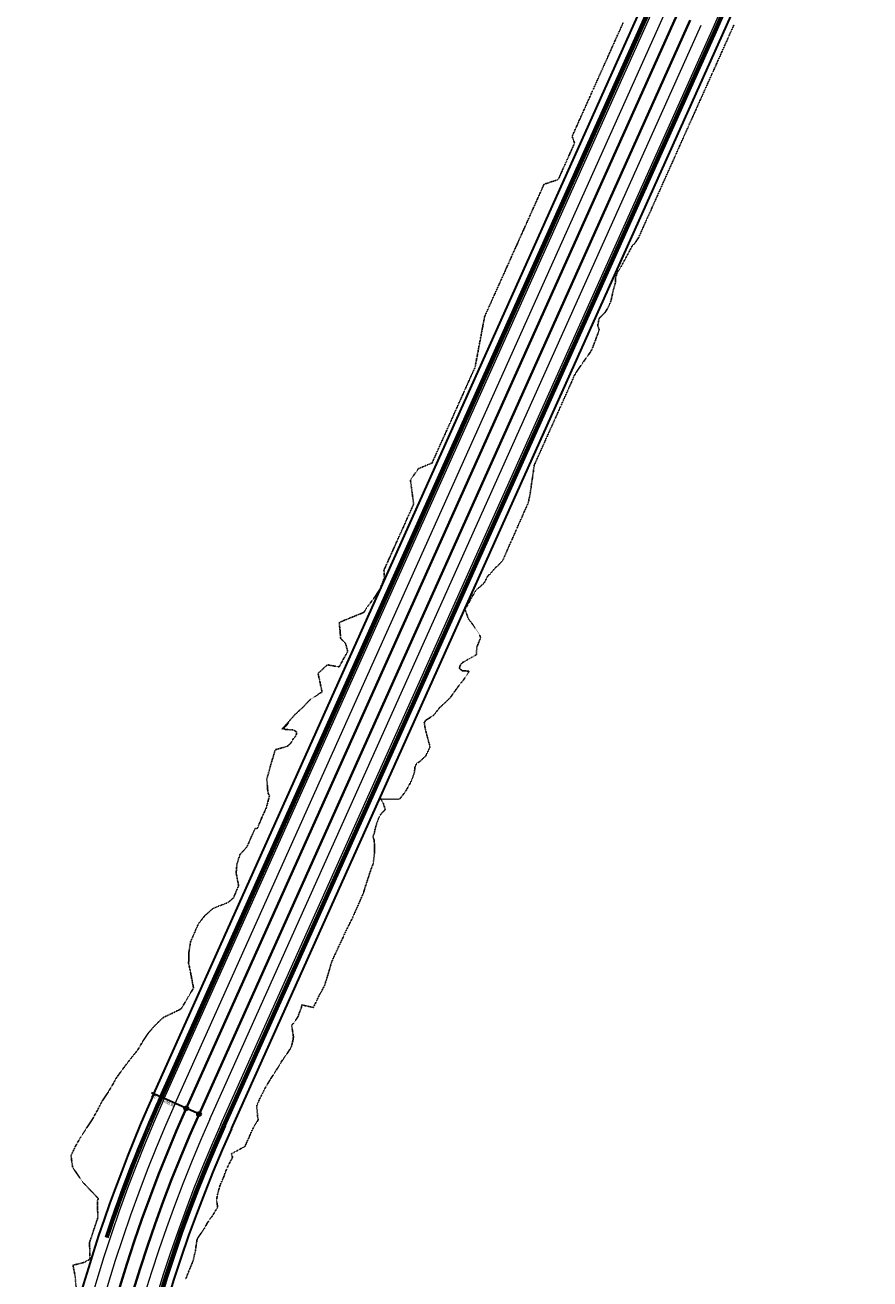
# Model space of a CAD drawing. Extents: x 386242 to 388976, y 97636 to 113650.
# Tile 12 of 16: x 387807 to 388651, y 101570 to 102823. Entities that reach past the tile are written whole.
import ezdxf

# ---------------------------------------------------------------- set-up
doc = ezdxf.new("R2010")
doc.units = 0
doc.header["$MEASUREMENT"] = 0
doc.linetypes.add('Wisdot2', pattern=[0.125, 0.0625, -0.0625])
for name, color, linetype, lineweight in [('P_ALI-Base', 94, 'Continuous', 15), ('P_ALI_200', 3, 'Continuous', 40), ('P_ALI_200_TPIData', 1, 'Continuous', 30), ('P_PATH_Sidewalk', 2, 'Continuous', 30), ('P_RDWY_C_and_G', 200, 'Continuous', 25), ('P_RDWY_C_and_GBack', 200, 'Continuous', 25), ('P_RDWY_C_and_GFace', 200, 'Continuous', 40), ('P_RDWY_LaneEdge', 7, 'Continuous', 15), ('P_RW_SlopeIntercepts', 2, 'Wisdot2', 25)]:
    doc.layers.add(name, color=color, linetype=linetype, lineweight=lineweight)
doc.styles.add('140', font='dot_font5.shx', dxfattribs={"height": 0.07})

msp = doc.modelspace()

# ---------------------------------------------------------------- linework, layer by layer
at = {"layer": 'P_ALI-Base', "color": 94, "linetype": 'Continuous', "lineweight": 15}
msp.add_circle((387968.4, 101740.3), 2, dxfattribs=at)
at = {"layer": 'P_ALI_200', "color": 3, "linetype": 'Continuous', "lineweight": 40}
for p, q in [((387968.4, 101740.3), (388458.9, 102833.5)), ((387981.2, 101734.6), (388471.7, 102827.7))]:
    msp.add_line(p, q, dxfattribs=at)
for radius in [1464, 1450]:
    msp.add_arc((389304.1, 101140.9), radius, 155.8336, 185.5615, dxfattribs=at)
at = {"layer": 'P_ALI_200_TPIData', "color": 1, "linetype": 'Continuous', "lineweight": 30}
msp.add_line((387979.4, 101735.4), (387933.7, 101755.8), dxfattribs=at)
for centre in [(387968.4, 101740.3), (387981.2, 101734.6)]:
    msp.add_circle(centre, 2, dxfattribs=at)
at = {"layer": 'P_PATH_Sidewalk', "color": 2, "linetype": 'Continuous', "lineweight": 30}
for p, q in [((387936, 101754.8), (388426.5, 102848)), ((387942.3, 101752), (388432.8, 102845.2)), ((388007.2, 101722.9), (388497.7, 102816.1)), ((388013.6, 101720), (388504.1, 102813.2))]:
    msp.add_line(p, q, dxfattribs=at)
for centre, radius, start, end in [((386966.3, 103503.2), 1678.5, 335.8336, 358.5811), ((386966.3, 103503.2), 1685.5, 335.8336, 358.5811), ((389304.1, 101140.9), 1499.5, 155.8336, 176.4632), ((389304.1, 101140.9), 1492.6, 155.8336, 161.6143), ((389304.1, 101140.9), 1421.5, 155.8336, 185.5615), ((389304.1, 101140.9), 1414.5, 155.8336, 185.5615)]:
    msp.add_arc(centre, radius, start, end, dxfattribs=at)
at = {"layer": 'P_RDWY_C_and_G', "color": 200, "linetype": 'Continuous', "lineweight": 25}
for p, q in [((387944.7, 101750.9), (388435.2, 102844.1)), ((388004.9, 101723.9), (388495.4, 102817.1))]:
    msp.add_line(p, q, dxfattribs=at)
for centre, radius, start, end in [((386966.3, 103503.2), 1676, 335.8336, 358.5811), ((389304.1, 101140.9), 1490, 155.8336, 161.6143), ((389304.1, 101140.9), 1424, 155.8336, 185.5615)]:
    msp.add_arc(centre, radius, start, end, dxfattribs=at)
at = {"layer": 'P_RDWY_C_and_GBack', "color": 200, "linetype": 'Continuous', "lineweight": 25}
for p, q in [((387942.4, 101752), (388432.9, 102845.1)), ((388007.2, 101722.9), (388497.7, 102816.1))]:
    msp.add_line(p, q, dxfattribs=at)
for centre, radius, start, end in [((386966.3, 103503.2), 1678.5, 335.8336, 358.5811), ((389304.1, 101140.9), 1492.5, 155.8336, 161.6143), ((389304.1, 101140.9), 1421.5, 155.8336, 185.5615)]:
    msp.add_arc(centre, radius, start, end, dxfattribs=at)
at = {"layer": 'P_RDWY_C_and_GFace', "color": 200, "linetype": 'Continuous', "lineweight": 40}
for p, q in [((387942.9, 101751.7), (388433.4, 102844.9)), ((388006.7, 101723.1), (388497.3, 102816.3))]:
    msp.add_line(p, q, dxfattribs=at)
for centre, radius, start, end in [((386966.3, 103503.2), 1678, 335.8336, 358.5811), ((389304.1, 101140.9), 1492, 155.8336, 161.6143), ((389304.1, 101140.9), 1422, 155.8336, 185.5615)]:
    msp.add_arc(centre, radius, start, end, dxfattribs=at)
at = {"layer": 'P_RDWY_LaneEdge', "color": 7, "linetype": 'Continuous', "lineweight": 15}
for p, q in [((387946.5, 101750.1), (388437, 102843.3)), ((387957.5, 101745.2), (388448, 102838.4)), ((387992.1, 101729.6), (388482.7, 102822.8)), ((388003.1, 101724.7), (388493.6, 102817.9))]:
    msp.add_line(p, q, dxfattribs=at)
for centre, radius, start, end in [((386966.3, 103503.2), 1674, 335.8336, 1.9508), ((389304.1, 101140.9), 1488, 155.8336, 185.5615), ((389304.1, 101140.9), 1476, 155.8336, 185.5615), ((389304.1, 101140.9), 1438, 155.8336, 185.5615), ((389304.1, 101140.9), 1426, 155.8336, 185.5615)]:
    msp.add_arc(centre, radius, start, end, dxfattribs=at)
at = {"layer": 'P_RW_SlopeIntercepts', "color": 2, "linetype": 'Wisdot2', "lineweight": 25}
for points in [[(387858.4, 101561.5, 1611.1), (387857.5, 101572.3, 1610), (387855.3, 101583.6, 1608.5), (387866.7, 101586.6, 1610.8), (387871.4, 101589.2, 1611.7), (387872.3, 101590.6, 1611.8), (387872.3, 101591.2, 1611.8), (387872.2, 101592.7, 1611.8), (387872.1, 101595.4, 1611.8), (387872, 101599.6, 1611.9), (387872, 101601.2, 1611.9), (387871.9, 101602, 1611.9), (387871.8, 101605.1, 1611.7), (387871.8, 101605.6, 1611.7), (387871.8, 101606.3, 1611.6), (387872.4, 101607.9, 1611.5), (387873, 101609.9, 1611.4), (387874.5, 101614.3, 1611.3), (387876.2, 101619.5, 1611.2), (387876.7, 101620.8, 1611.2), (387879.4, 101629, 1610.9), (387879.9, 101630.4, 1610.9), (387880, 101630.9, 1610.9), (387880, 101635, 1610.6), (387880, 101636.4, 1610.5), (387879.9, 101638.1, 1610.3), (387879.9, 101639.6, 1610.2), (387879.9, 101642.9, 1609.8), (387879.9, 101642.9, 1609.8), (387879.9, 101644.4, 1609.3), (387879.8, 101646.6, 1608.7), (387879.8, 101646.8, 1608.7), (387879.8, 101648.8, 1608.1), (387880.8, 101650, 1607.9), (387865.2, 101666.5, 1602.6), (387855, 101681.3, 1598.7), (387853.3, 101693, 1597), (387857.8, 101702.5, 1597), (387863, 101711.6, 1597.1), (387868.8, 101720.5, 1597.4), (387874.6, 101729.3, 1597.7), (387879.7, 101738.4, 1597.7), (387884.5, 101747.7, 1597.7), (387890.4, 101756.4, 1597.9), (387895.7, 101765.4, 1598), (387899, 101771.4, 1597.9), (387901.1, 101774.2, 1597.9), (387907.1, 101782.4, 1598), (387913.4, 101790.6, 1598.2), (387919.9, 101798.6, 1598.5), (387925, 101807.3, 1598.3), (387930.6, 101815.7, 1598.3), (387937.5, 101823.6, 1598.6), (387945.3, 101831, 1599.3), (387957.2, 101836.7, 1601.2), (387962, 101839.1, 1601.9), (387963.5, 101840, 1602.1), (387963.5, 101840.1, 1602.1), (387964.2, 101841.2, 1602.2), (387964.7, 101842, 1602.4), (387965.7, 101843.8, 1602.6), (387965.8, 101843.9, 1602.6), (387968.7, 101848.7, 1603.1), (387969.3, 101849.9, 1603.2), (387969.4, 101850, 1603.2), (387970.7, 101852.1, 1603.2), (387970.9, 101852.5, 1603.2), (387971.6, 101853.7, 1603.2), (387972.1, 101854.5, 1603.3), (387973.8, 101857.4, 1603.3), (387975.7, 101860.6, 1603.3), (387975.6, 101861, 1603.2), (387975.6, 101861.2, 1603.2), (387975.6, 101861.3, 1603.2), (387975.4, 101862.3, 1603.1), (387974.6, 101866.3, 1602.3), (387974.5, 101866.6, 1602.2), (387974.3, 101868.2, 1602), (387973.9, 101869.9, 1601.7), (387973.5, 101872.2, 1601.1), (387973.4, 101872.4, 1600.8), (387973.3, 101873.3, 1600.6), (387973.2, 101873.5, 1600.5), (387972.2, 101879, 1599.1), (387971.9, 101880.1, 1598.9), (387970.8, 101885.4, 1598), (387971.1, 101896.2, 1596.8), (387972.6, 101906.5, 1595.9), (387976.6, 101915.7, 1595.7), (387980.6, 101924.8, 1595.4), (387987, 101932.9, 1595.9), (387995.2, 101940.2, 1596.9), (388008.2, 101945.3, 1599.2), (388010.1, 101946, 1599.5), (388013.8, 101949.1, 1600.3), (388014.7, 101949.9, 1600.5), (388015.1, 101950.3, 1600.6), (388015.2, 101950.3, 1600.6), (388015.5, 101950.5, 1600.6), (388016.3, 101952.5, 1600.7), (388016.4, 101952.6, 1600.7), (388017.1, 101954.3, 1600.7), (388018.6, 101957.9, 1600.8), (388020.3, 101961.8, 1600.9), (388020.8, 101963, 1600.9), (388020.8, 101963, 1600.9), (388020.7, 101963.3, 1600.8), (388020.1, 101966.1, 1599.9), (388020, 101966.6, 1599.8), (388019.7, 101968.3, 1599.4), (388018.7, 101973.4, 1598.3), (388018.7, 101973.5, 1598.3), (388018.7, 101973.5, 1598.3), (388018.6, 101973.8, 1598.2), (388018.5, 101974.1, 1598.2), (388018.3, 101975.1, 1598), (388018.3, 101975.4, 1598), (388018.3, 101975.5, 1597.9), (388018.2, 101975.6, 1597.9), (388018.7, 101979.8, 1597.6), (388018.8, 101981.5, 1597.4), (388019, 101984.3, 1597.1), (388022, 101993.9, 1596.7), (388029.1, 102001.7, 1597.4), (388033.1, 102010.9, 1597.3), (388037.2, 102020, 1597.3), (388039.5, 102020.2, 1597.8), (388039.6, 102020.4, 1597.8), (388040.6, 102022.9, 1598.7), (388040.6, 102023, 1598.7), (388041.2, 102024.4, 1599.3), (388041.4, 102024.9, 1599.5), (388041.5, 102025.1, 1599.5), (388041.8, 102025.8, 1599.7), (388042.4, 102027.2, 1600.1), (388042.4, 102027.3, 1600.1), (388042.8, 102028.4, 1600.5), (388042.9, 102028.4, 1600.5), (388042.9, 102028.5, 1600.5), (388043.1, 102029.1, 1600.5), (388043.6, 102030.2, 1600.6), (388043.6, 102030.3, 1600.7), (388043.7, 102030.5, 1600.7), (388043.7, 102030.6, 1600.7), (388043.9, 102030.9, 1600.7), (388045, 102033.4, 1600.8), (388045.1, 102033.6, 1600.8), (388046.3, 102036.1, 1600.9), (388046.7, 102037, 1600.9), (388046.8, 102037.3, 1600.9), (388046.9, 102037.5, 1600.9), (388046.9, 102037.5, 1600.9), (388047.3, 102038.5, 1600.9), (388048.1, 102040.1, 1600.8), (388048.6, 102041.2, 1600.5), (388049, 102042.9, 1600), (388049.2, 102043.6, 1599.8), (388049.6, 102045.2, 1599.3), (388050.1, 102047.1, 1598.7), (388050.4, 102048.2, 1598.4), (388050.7, 102049.4, 1598), (388051, 102050.6, 1597.7), (388051.3, 102051.5, 1597.4), (388051.4, 102051.8, 1597.3), (388051.5, 102052.4, 1597.2), (388051.6, 102052.7, 1597), (388050.4, 102054.8, 1596.5), (388049.8, 102058.2, 1596), (388048.9, 102069.5, 1594.7), (388051.6, 102079.3, 1594.3), (388054.4, 102089, 1593.9), (388055.3, 102091.4, 1593.9), (388057.3, 102098.7, 1593.6), (388059.2, 102099.2, 1594), (388061.1, 102099.8, 1594.4), (388063.1, 102100.3, 1594.8), (388065, 102100.9, 1595.1), (388066.9, 102101.4, 1595.5), (388068.8, 102102, 1595.9), (388070.5, 102103, 1596.2), (388071.8, 102104.5, 1596.4), (388072.2, 102104.8, 1596.4), (388073.2, 102105.9, 1596.5), (388075.6, 102110.2, 1596.7), (388076.2, 102110.7, 1596.7), (388077.6, 102112.1, 1596.9), (388078.4, 102113.9, 1596.9), (388078.5, 102114.5, 1596.9), (388078.7, 102115.6, 1596.8), (388078.7, 102115.9, 1596.8), (388078.6, 102116.2, 1596.8), (388078.4, 102116.6, 1596.7), (388077.7, 102117.1, 1596.4), (388077.4, 102117.3, 1596.4), (388075.7, 102118.4, 1595.9), (388075.2, 102118.5, 1595.7), (388074.7, 102118.6, 1595.6), (388073.7, 102118.6, 1595.4), (388072.3, 102118.5, 1595.1), (388071.7, 102118.6, 1594.9), (388069.8, 102118.8, 1594.5), (388067.8, 102119, 1594), (388065.8, 102119.2, 1593.5), (388070.4, 102125.6, 1593.9), (388064.2, 102119.4, 1593.1), (388076.9, 102133.7, 1594.6), (388084.8, 102141.1, 1595.7), (388092.2, 102148.7, 1596.7), (388098.7, 102152.9, 1597.8), (388098.9, 102153.1, 1597.9), (388099.7, 102153.6, 1598), (388101.9, 102155.4, 1598.3), (388104.2, 102156.1, 1598.7), (388103.9, 102157.2, 1598.7), (388103.1, 102161.1, 1598.8), (388102, 102166.3, 1598.9), (388101.9, 102166.4, 1598.9), (388101.8, 102167.2, 1598.9), (388101.8, 102167.2, 1598.9), (388101.7, 102167.4, 1598.9), (388101.6, 102167.9, 1598.9), (388101.5, 102168.3, 1598.9), (388101.2, 102169.7, 1598.9), (388101, 102170.8, 1598.9), (388100.5, 102173.2, 1599), (388100.1, 102175, 1599.1), (388100.6, 102175.4, 1599.2), (388102.3, 102177, 1599.3), (388102.4, 102177.1, 1599.3), (388104.6, 102179.2, 1599.4), (388106.9, 102181.3, 1599.4), (388107.5, 102181.8, 1599.5), (388109.1, 102183.3, 1599.5), (388109.5, 102183.6, 1599.5), (388109.5, 102183.6, 1599.5), (388113.1, 102182.9, 1599.5), (388113.7, 102182.8, 1599.6), (388114.3, 102182.7, 1599.6), (388114.3, 102182.7, 1599.6), (388118.5, 102181.9, 1600), (388121, 102181.4, 1600.3), (388121.2, 102181.7, 1600.3), (388121.4, 102182.1, 1600.3), (388121.5, 102182.2, 1600.3), (388123.1, 102185, 1600.2), (388123.5, 102185.8, 1600.1), (388125.1, 102188.7, 1600.1), (388125.1, 102188.8, 1600.1), (388125.4, 102189.3, 1600.1), (388127.4, 102192.8, 1600.2), (388127.6, 102193.3, 1600.2), (388127.9, 102193.7, 1600.2), (388129.7, 102196.9, 1600.3), (388129.4, 102197.8, 1600.2), (388129.1, 102199.1, 1600.1), (388129, 102199.6, 1600.1), (388128.8, 102200.1, 1600.1), (388128.1, 102203, 1599.8), (388127.9, 102203.7, 1599.8), (388127.6, 102204.8, 1599.8), (388123, 102209.6, 1599.3), (388122.9, 102209.7, 1599.3), (388122.7, 102209.9, 1599.2), (388122.7, 102209.9, 1599.2), (388122.6, 102211, 1599.2), (388122.6, 102211.9, 1599.2), (388122.3, 102214.3, 1599.2), (388122.3, 102214.5, 1599.2), (388122.1, 102217.4, 1599), (388122, 102218.4, 1598.9), (388121.8, 102220.4, 1598.8), (388121.7, 102221.2, 1598.8), (388121.5, 102223.2, 1598.9), (388121.5, 102223.3, 1598.9), (388121.4, 102224.1, 1598.9), (388121.3, 102225.3, 1599), (388121.3, 102226, 1599), (388122.6, 102226.5, 1599), (388123.1, 102226.7, 1599), (388123.2, 102226.7, 1599), (388123.3, 102226.8, 1599.1), (388125.6, 102227.7, 1599.3), (388126.4, 102228.1, 1599.3), (388131.1, 102230, 1599.8), (388133.3, 102230.9, 1600), (388138.4, 102232.9, 1600.5), (388141.3, 102234.1, 1600.8), (388143.3, 102234.9, 1601.1), (388143.8, 102235.1, 1601.1), (388143.9, 102235.2, 1601.1), (388144.4, 102235.4, 1601.2), (388144.7, 102235.5, 1601.2), (388145.9, 102236, 1601.4), (388146.2, 102236.5, 1601.4), (388148.1, 102239.5, 1601.6), (388149.4, 102241.7, 1601.7), (388150.6, 102243.1, 1601.9), (388156.7, 102251.3, 1602.6), (388162.3, 102259.8, 1603.2), (388163.3, 102262.8, 1603.1), (388164.3, 102265.1, 1603.2), (388165.5, 102268.4, 1603.2), (388165.8, 102269.2, 1603.2), (388166.3, 102270.6, 1603.2), (388166.2, 102272.5, 1603.1), (388166.1, 102275.1, 1603.1), (388166.1, 102275.3, 1603.1), (388166, 102275.8, 1603.1), (388165.9, 102278.1, 1603.1), (388166.4, 102279.2, 1603.1), (388166.6, 102279.7, 1603.1), (388166.6, 102279.8, 1603.1), (388166.8, 102280.1, 1603.1), (388166.8, 102280.2, 1603.1), (388167.8, 102282.3, 1603.1), (388168.2, 102283.3, 1603.1), (388168.3, 102283.4, 1603.1), (388169, 102285, 1603.1), (388169.5, 102286.2, 1603.2), (388170.1, 102287.5, 1603.2), (388170.7, 102288.9, 1603.2), (388171.3, 102290.3, 1603.2), (388171.4, 102290.4, 1603.3), (388171.5, 102290.7, 1603.3), (388172, 102291.7, 1603.3), (388173.4, 102294.9, 1603.5), (388173.6, 102295.3, 1603.5), (388174, 102296.2, 1603.6), (388174.5, 102297.2, 1603.6), (388174.8, 102298, 1603.6), (388175.2, 102299, 1603.7), (388175.3, 102299.1, 1603.7), (388175.5, 102299.6, 1603.7), (388175.9, 102300.4, 1603.7), (388176.1, 102300.7, 1603.7), (388177.2, 102303.2, 1603.7), (388177.4, 102303.8, 1603.8), (388177.7, 102304.4, 1603.8), (388177.9, 102305, 1603.8), (388178.9, 102307.1, 1603.8), (388179.2, 102307.8, 1603.9), (388179.5, 102308.5, 1603.9), (388181.1, 102312, 1603.9), (388181.3, 102312.3, 1603.9), (388182.3, 102314.7, 1604), (388183, 102316.3, 1604), (388183.6, 102317.6, 1604), (388184.2, 102318.9, 1604.1), (388184.5, 102319.5, 1604.1), (388184.6, 102319.8, 1604.1), (388184.8, 102320.2, 1604.1), (388185.3, 102321.2, 1604.1), (388185.4, 102321.5, 1604.1), (388186.4, 102323.7, 1604.1), (388186.5, 102324, 1604.1), (388186.7, 102324.4, 1604.1), (388187.1, 102325.3, 1604.1), (388187.1, 102325.4, 1604.1), (388187.1, 102325.5, 1604.1), (388187.5, 102326.3, 1604.1), (388189.1, 102329.9, 1604.1), (388189.4, 102330.6, 1604.1), (388190, 102331.8, 1604.1), (388190.5, 102332.9, 1604), (388191, 102334.1, 1604.1), (388191.2, 102334.5, 1604.1), (388192, 102336.3, 1604.1), (388192.4, 102337.2, 1604.1), (388193.9, 102340.5, 1604.3), (388195.3, 102343.6, 1604.4), (388195.3, 102343.6, 1604.4), (388195.5, 102344.1, 1604.4), (388195.3, 102346.1, 1604.4), (388194.4, 102353.2, 1604.5), (388194.1, 102355.1, 1604.2), (388193.5, 102359.7, 1603.5), (388192.6, 102366.7, 1603.4), (388192.4, 102368.5, 1603.4), (388193.5, 102370, 1603.5), (388194.9, 102372, 1603.6), (388195.2, 102372.4, 1603.6), (388197.1, 102375, 1603.7), (388197.5, 102375.5, 1603.7), (388198.4, 102376.8, 1603.7), (388200.5, 102379.7, 1603.7), (388201.1, 102379.9, 1603.8), (388201.4, 102380, 1603.8), (388205.7, 102381.8, 1604.1), (388206.8, 102382.3, 1604.5), (388208.4, 102383, 1605), (388208.8, 102383.1, 1605), (388214, 102385.2, 1605.2), (388214, 102385.3, 1605.2), (388215.3, 102388.3, 1605.3), (388215.7, 102389.2, 1605.4), (388215.8, 102389.2, 1605.4), (388217.1, 102392.3, 1605.7), (388217.2, 102392.5, 1605.7), (388218.1, 102394.5, 1605.8), (388219.6, 102397.8, 1605.8), (388219.9, 102398.4, 1605.9), (388220.7, 102400.4, 1605.9), (388223.8, 102407.2, 1606), (388223.9, 102407.5, 1606), (388224.3, 102408.2, 1606), (388224.6, 102408.9, 1606), (388226.8, 102413.8, 1606), (388228, 102416.5, 1606.1), (388228, 102416.6, 1606.1), (388231.6, 102424.5, 1606.1), (388232.1, 102425.7, 1606.1), (388232.5, 102426.6, 1606.1), (388233.2, 102428.2, 1606.2), (388233.4, 102428.4, 1606.2), (388234.3, 102430.5, 1606.2), (388234.5, 102431, 1606.2), (388236, 102434.2, 1606.2), (388236.2, 102434.9, 1606.2), (388236.5, 102435.5, 1606.3), (388236.7, 102436, 1606.3), (388238.4, 102439.7, 1606.3), (388238.6, 102440.1, 1606.3), (388240.3, 102443.9, 1606.3), (388240.3, 102444, 1606.3), (388240.4, 102444.2, 1606.3), (388241.5, 102446.7, 1606.3), (388241.6, 102446.8, 1606.3), (388242.7, 102449.2, 1606.3), (388244.3, 102452.8, 1606.4), (388244.4, 102453.1, 1606.4), (388245, 102454.5, 1606.4), (388246.6, 102457.9, 1606.4), (388246.8, 102458.3, 1606.4), (388246.8, 102458.5, 1606.4), (388247.9, 102461, 1606.5), (388248.5, 102462.2, 1606.6), (388248.9, 102463.2, 1606.6), (388249, 102463.4, 1606.6), (388250.7, 102467.1, 1606.8), (388252.6, 102471.4, 1607.1), (388256.7, 102480.5, 1607.6), (388256.9, 102481, 1607.7), (388257.4, 102483.7, 1607.8), (388258.7, 102490.5, 1607.9), (388259, 102491.9, 1607.9), (388260.3, 102498.8, 1608.1), (388260.6, 102500.6, 1608.2), (388261.1, 102503.3, 1608.3), (388261.4, 102504.9, 1608.3), (388261.7, 102506.4, 1608.4), (388262.1, 102508.5, 1608.4), (388262.5, 102510.7, 1608.5), (388262.8, 102512, 1608.5), (388263.5, 102516, 1608.6), (388263.6, 102516.5, 1608.7), (388264.4, 102520.8, 1608.8), (388264.7, 102522.4, 1608.8), (388265.5, 102526.6, 1609), (388266.3, 102531, 1609.1), (388266.4, 102531.5, 1609.1), (388266.5, 102531.6, 1609.1), (388266.8, 102532.4, 1609.1), (388268.6, 102536.2, 1609.2), (388269.6, 102538.6, 1609.3), (388270.3, 102540.1, 1609.4), (388271.1, 102542, 1609.4), (388272.7, 102545.3, 1609.5), (388272.8, 102545.7, 1609.5), (388274.1, 102548.6, 1609.5), (388274.4, 102549.3, 1609.5), (388275.4, 102551.6, 1609.5), (388275.8, 102552.4, 1609.5), (388276.2, 102553.2, 1609.5), (388276.3, 102553.4, 1609.5), (388276.5, 102553.9, 1609.5), (388276.6, 102554, 1609.5), (388276.6, 102554.2, 1609.5), (388277.4, 102555.8, 1609.3), (388277.5, 102556.2, 1609.2), (388278.5, 102558.4, 1609.6), (388278.7, 102558.9, 1609.6), (388280.2, 102562.2, 1609.7), (388280.6, 102563.1, 1609.8), (388280.7, 102563.3, 1609.8), (388281.7, 102565.5, 1609.7), (388282.6, 102567.5, 1609.6), (388283.1, 102568.7, 1609.6), (388283.2, 102568.7, 1609.6), (388284.4, 102571.5, 1610.1), (388284.4, 102571.6, 1610.1), (388284.8, 102572.5, 1610.3), (388284.9, 102572.7, 1610.2), (388285.2, 102573.3, 1610.1), (388286.7, 102576.6, 1609.7), (388286.8, 102576.9, 1609.6), (388286.9, 102577.1, 1609.6), (388287, 102577.3, 1609.6), (388287.1, 102577.6, 1609.5), (388287.3, 102577.9, 1609.4), (388287.4, 102578.1, 1609.5), (388287.8, 102579.2, 1609.5), (388287.9, 102579.2, 1609.5), (388288.1, 102579.8, 1609.5), (388288.8, 102581.4, 1609.5), (388289, 102581.7, 1609.6), (388289, 102581.8, 1609.6), (388290.8, 102585.8, 1609.6), (388291, 102586.2, 1609.7), (388291, 102586.3, 1609.7), (388291.4, 102587.1, 1609.7), (388292.1, 102588.6, 1609.7), (388292.1, 102588.7, 1609.7), (388292.2, 102588.9, 1609.7), (388292.7, 102590, 1609.7), (388292.9, 102590.4, 1609.7), (388293.1, 102591, 1609.8), (388294.3, 102593.7, 1609.8), (388294.8, 102594.8, 1609.8), (388294.9, 102594.9, 1609.8), (388296.3, 102598.1, 1609.9), (388297, 102599.5, 1609.9), (388297.2, 102600.1, 1609.9), (388297.8, 102601.3, 1609.9), (388298, 102601.8, 1609.9), (388298.7, 102603.3, 1610), (388298.9, 102603.9, 1610), (388298.9, 102603.9, 1610), (388299, 102604, 1610), (388300.6, 102607.7, 1610.2), (388300.8, 102608, 1610.2), (388301.3, 102609.2, 1610.2), (388303.1, 102613.1, 1610.4), (388303.7, 102614.5, 1610.4), (388303.7, 102614.5, 1610.4), (388304.5, 102616.3, 1610.5), (388304.8, 102617, 1610.6), (388305.3, 102618, 1610.6), (388305.4, 102618.3, 1610.7), (388306, 102619.7, 1610.8), (388306.2, 102620.1, 1610.8), (388306.6, 102621, 1610.8), (388307.2, 102622.2, 1610.9), (388307.2, 102622.3, 1610.9), (388307.4, 102622.7, 1610.9), (388307.5, 102622.9, 1610.9), (388307.7, 102623.5, 1610.9), (388309.1, 102626.6, 1611), (388310.8, 102630.4, 1610.9), (388311, 102630.8, 1610.9), (388311.3, 102631.4, 1610.9), (388312.4, 102634, 1610.8), (388314.6, 102638.8, 1610.7), (388315.1, 102640, 1610.7), (388315.3, 102640.4, 1610.7), (388315.3, 102640.5, 1610.7), (388317.4, 102645, 1610.8), (388317.4, 102645.1, 1610.8), (388317.6, 102645.4, 1611), (388318.5, 102647.6, 1611.2), (388318.9, 102648.5, 1611.1), (388319, 102648.6, 1611.1), (388319, 102648.6, 1611.1), (388319.3, 102649.4, 1611), (388319.4, 102649.6, 1611), (388320.6, 102652.1, 1611), (388321.7, 102654.6, 1610.7), (388322.6, 102656.6, 1610.8), (388323.5, 102658.7, 1610.8), (388324.3, 102660.5, 1610.8), (388324.4, 102660.6, 1610.1), (388324.4, 102660.7, 1609.7), (388325.6, 102663.3, 1609.6), (388325.8, 102663.8, 1609.5), (388326.3, 102664, 1609.5), (388326.8, 102664.1, 1609.5), (388327.8, 102664.5, 1609.4), (388328.5, 102664.7, 1609.3), (388328.6, 102664.7, 1609.3), (388329, 102664.9, 1609.3), (388330.4, 102665.3, 1609.3), (388332.1, 102665.9, 1609.3), (388332.1, 102665.9, 1609.3), (388333.1, 102666.2, 1609.3), (388333.1, 102666.2, 1609.3), (388335.4, 102666.9, 1609.2), (388335.7, 102667, 1609.2), (388336.9, 102667.4, 1609.2), (388337, 102667.5, 1609.2), (388337.4, 102667.6, 1609.2), (388337.9, 102667.8, 1609.2), (388339.9, 102668.4, 1609.2), (388340, 102668.6, 1609.1), (388340.3, 102669.2, 1609.1), (388341.8, 102672.5, 1609.1), (388342.4, 102673.9, 1609.1), (388343.1, 102675.4, 1609), (388343.3, 102676, 1609), (388343.4, 102676.1, 1609), (388343.6, 102676.6, 1609), (388344.1, 102677.7, 1609), (388344.5, 102678.7, 1609), (388345.8, 102681.5, 1609), (388345.9, 102681.6, 1609), (388346.2, 102682.4, 1608.9), (388348.2, 102686.8, 1608.9), (388348.9, 102688.4, 1608.9), (388349, 102688.7, 1608.9), (388349.9, 102690.7, 1608.9), (388350, 102690.8, 1608.9), (388351, 102693.1, 1608.8), (388351.3, 102693.7, 1608.8), (388351.4, 102693.9, 1608.8), (388351.8, 102694.9, 1608.8), (388352.1, 102695.6, 1608.8), (388352.7, 102696.9, 1608.8), (388353.5, 102698.6, 1608.8), (388354, 102699.9, 1608.8), (388354.1, 102699.9, 1608.8), (388356, 102704.2, 1608.9), (388356.3, 102704.9, 1608.9), (388356, 102705.7, 1608.9), (388355.9, 102706.1, 1608.9), (388355.5, 102707.1, 1608.9), (388354.1, 102710.8, 1608.9), (388353.8, 102711.5, 1608.9), (388355.2, 102714.6, 1608.9), (388355.4, 102715.1, 1608.9), (388356.1, 102716.6, 1608.9), (388356.7, 102718.1, 1608.9), (388357.5, 102719.7, 1608.9), (388357.7, 102720.1, 1608.9), (388357.9, 102720.7, 1608.9), (388358.3, 102721.6, 1608.9), (388358.4, 102721.8, 1608.9), (388358.5, 102721.9, 1608.9), (388359, 102723.2, 1608.9), (388359.1, 102723.3, 1608.9), (388360.1, 102725.6, 1608.9), (388360.2, 102725.8, 1608.9), (388361, 102727.7, 1608.9), (388361.8, 102729.3, 1608.9), (388362.5, 102730.8, 1608.9), (388362.6, 102731.1, 1608.9), (388362.9, 102731.9, 1609), (388363.1, 102732.3, 1609), (388363.9, 102733.9, 1609), (388364.1, 102734.5, 1609), (388365.8, 102738.3, 1609), (388365.9, 102738.4, 1609), (388368.2, 102743.6, 1609), (388369.9, 102747.4, 1609), (388369.9, 102747.5, 1609), (388371.4, 102750.7, 1609), (388372.3, 102752.7, 1609), (388372.4, 102753, 1609), (388373, 102754.2, 1609.1), (388374, 102756.6, 1609.1), (388374.3, 102757.3, 1609.1), (388374.9, 102758.5, 1609.1), (388376.6, 102762.3, 1609.1), (388378, 102765.4, 1609.1), (388378.1, 102765.8, 1609.1), (388378.8, 102767.2, 1609.1), (388379.4, 102768.5, 1609), (388381.7, 102773.8, 1608.9), (388382.2, 102774.9, 1608.9), (388384, 102778.7, 1609), (388385.5, 102782.2, 1609), (388386.3, 102784, 1609), (388386.5, 102784.4, 1609), (388387.2, 102785.9, 1609), (388388.7, 102789.2, 1609.1), (388389.6, 102791.3, 1609.1), (388390, 102792.2, 1609.1), (388390.4, 102793.1, 1609.1), (388390.5, 102793.3, 1609.1), (388391, 102794.5, 1609.1), (388392.8, 102798.4, 1609.1), (388393.6, 102800.3, 1609.1), (388394.4, 102802.1, 1609.2), (388394.5, 102802.3, 1609.2), (388394.8, 102802.9, 1609.2), (388396.9, 102807.5, 1609.2), (388398.6, 102811.3, 1609.2), (388398.6, 102811.4, 1609.2), (388398.8, 102811.8, 1609.2), (388399.5, 102813.4, 1609.2), (388399.8, 102814.1, 1609.2), (388400, 102814.5, 1609.2), (388400.3, 102815.1, 1609.2), (388400.5, 102815.6, 1609.2), (388400.9, 102816.6, 1609.2), (388401.5, 102817.8, 1609.2), (388402.7, 102820.4, 1609.1), (388402.7, 102820.5, 1609.1), (388405, 102825.7, 1609.1)], [(388515.5, 102823, 1609.7), (388514.8, 102821.6, 1609.7), (388514.7, 102821.2, 1609.7), (388514.5, 102820.8, 1609.7), (388514.5, 102820.8, 1609.7), (388514.5, 102820.8, 1609.7), (388511.3, 102813.7, 1609.6), (388510.3, 102811.4, 1609.6), (388509.9, 102810.6, 1609.6), (388509.9, 102810.6, 1609.6), (388508.2, 102806.8, 1609.6), (388507.2, 102804.6, 1609.6), (388506.2, 102802.3, 1609.6), (388503.1, 102795.5, 1609.6), (388502.1, 102793.1, 1609.6), (388499, 102786.3, 1609.6), (388498, 102784, 1609.6), (388495, 102777.2, 1609.5), (388493.9, 102774.9, 1609.5), (388490.9, 102768.1, 1609.5), (388489.8, 102765.8, 1609.5), (388487.8, 102761.2, 1609.5), (388486.8, 102759, 1609.5), (388485.7, 102756.6, 1609.5), (388482.7, 102749.8, 1609.4), (388481.6, 102747.5, 1609.4), (388478.6, 102740.7, 1609.5), (388477.6, 102738.4, 1609.5), (388474.5, 102731.6, 1609.5), (388473.5, 102729.3, 1609.6), (388470.4, 102722.5, 1609.6), (388469.4, 102720.1, 1609.7), (388467.3, 102715.6, 1609.6), (388466.3, 102713.3, 1609.6), (388465.3, 102711, 1609.6), (388462.2, 102704.2, 1609.5), (388461.2, 102701.9, 1609.4), (388460.1, 102699.5, 1609.4), (388458.2, 102695.1, 1609.3), (388457.7, 102694, 1609.3), (388457.1, 102692.8, 1609.2), (388454.1, 102686, 1609.1), (388453, 102683.6, 1609.1), (388450, 102676.8, 1608.9), (388448.9, 102674.5, 1608.8), (388446.9, 102669.9, 1608.9), (388445.9, 102667.7, 1608.9), (388444.8, 102665.4, 1608.9), (388441.8, 102658.6, 1609), (388440.8, 102656.2, 1609.1), (388439.3, 102653, 1609.1), (388437.7, 102649.5, 1609.1), (388436.8, 102647.5, 1609), (388436.7, 102647.1, 1609), (388433.6, 102640.3, 1609.3), (388432.6, 102638, 1609.3), (388429.5, 102631.2, 1609.1), (388428.5, 102628.9, 1609.1), (388426.4, 102624.3, 1609.1), (388425.4, 102622.1, 1609), (388424.4, 102619.7, 1609), (388421.4, 102613, 1609), (388420.3, 102610.6, 1609), (388416.2, 102604.3, 1608.9), (388414, 102602.5, 1608.9), (388410.6, 102595.9, 1608.8), (388409.3, 102593.6, 1608.8), (388405.8, 102587.1, 1608.7), (388404.5, 102584.8, 1608.7), (388402.2, 102580.4, 1608.6), (388400.9, 102578.3, 1608.6), (388399.1, 102576.3, 1608.5), (388397.3, 102570.1, 1608.2), (388397.3, 102568.9, 1608.1), (388397.2, 102566.2, 1608), (388396.6, 102563.9, 1608), (388395.2, 102558.9, 1607.9), (388394.6, 102556.4, 1607.9), (388393.1, 102548.9, 1607.7), (388392.3, 102546.5, 1607.7), (388389.8, 102540.6, 1607.6), (388389.2, 102539.7, 1607.6), (388387.9, 102537.5, 1607.6), (388386.6, 102535.4, 1607.6), (388384.6, 102533.5, 1607.7), (388382.7, 102531.6, 1607.7), (388380.8, 102529.7, 1607.8), (388379.4, 102522.2, 1607.6), (388380.9, 102518.7, 1607.4), (388380.2, 102516.3, 1607.3), (388378.5, 102511.6, 1607.3), (388378.1, 102510.6, 1607.3), (388377.6, 102509.2, 1607.2), (388375, 102502.2, 1607.2), (388374.1, 102499.8, 1607.1), (388372.4, 102496.5, 1607.1), (388370.2, 102493.4, 1607.1), (388368.7, 102491.3, 1607.1), (388364.3, 102485.1, 1607.2), (388362.8, 102483, 1607.2), (388358.5, 102476.7, 1607.2), (388357.2, 102474.6, 1607.2), (388356.9, 102474.1, 1607.2), (388355.5, 102471.5, 1607.2), (388354, 102467.8, 1607.2), (388353.2, 102465.9, 1607.2), (388353, 102465.5, 1607.2), (388349.9, 102458.7, 1607.2), (388348.9, 102456.3, 1607.2), (388345.8, 102449.5, 1607.2), (388344.8, 102447.2, 1607.1), (388342.8, 102442.7, 1607), (388341.8, 102440.4, 1606.9), (388340.7, 102438.1, 1606.8), (388337.7, 102431.3, 1606.7), (388336.6, 102429, 1606.6), (388333.6, 102422.2, 1606.6), (388333.5, 102422, 1606.6), (388332.5, 102419.8, 1606.5), (388331, 102416.5, 1606.5), (388329.5, 102413, 1606.5), (388328.4, 102410.7, 1606.4), (388325.4, 102403.9, 1606.4), (388324.3, 102401.6, 1606.4), (388322.3, 102397, 1606.3), (388321.3, 102394.8, 1606.3), (388320.2, 102392.5, 1606.3), (388317.2, 102385.7, 1606.4), (388316.1, 102383.3, 1606.4), (388316, 102382.8, 1606.4), (388315, 102375.7, 1606.5), (388314.8, 102374.5, 1606.5), (388314.6, 102373.1, 1606.5), (388313.9, 102368.3, 1606.5), (388313.5, 102365.4, 1606.5), (388313.1, 102362.8, 1606.5), (388312, 102355.1, 1606.6), (388311.6, 102352.5, 1606.6), (388309.9, 102345.1, 1606.7), (388308.9, 102342.8, 1606.6), (388305.8, 102336, 1606.6), (388304.8, 102333.6, 1606.3), (388301.8, 102326.8, 1606), (388301.1, 102325.3, 1605.9), (388300.7, 102324.5, 1605.9), (388298.7, 102319.8, 1605.9), (388297.7, 102317.7, 1605.8), (388296.7, 102315.4, 1605.8), (388293.7, 102308.5, 1605.7), (388292.6, 102306.2, 1605.7), (388289.6, 102299.4, 1605.7), (388289, 102297.9, 1605.7), (388288.6, 102297.1, 1605.7), (388286.5, 102292.4, 1605.7), (388285.6, 102290.3, 1605.7), (388284.6, 102287.9, 1605.6), (388279.3, 102282.1, 1605.7), (388276.9, 102280.4, 1605.8), (388272.1, 102274.4, 1606.1), (388269.8, 102272.6, 1606), (388266.4, 102266, 1605.8), (388264.6, 102264, 1605.6), (388258.4, 102258.6, 1604.6), (388256.8, 102256.5, 1604.4), (388253.1, 102250, 1604.1), (388251.9, 102247.8, 1604), (388247.8, 102240.5, 1603.4), (388246.9, 102239, 1603.4), (388250.3, 102229.4, 1601.5), (388253.7, 102225.1, 1600.3), (388261.7, 102213.3, 1596.8), (388262.3, 102210.2, 1596.2), (388259.5, 102203.3, 1596.1), (388258.6, 102200.9, 1596.3), (388258.3, 102193.8, 1595.5), (388257.9, 102193.5, 1595.6), (388257.2, 102193.1, 1595.7), (388255.5, 102192.1, 1596), (388253.7, 102191.1, 1596.2), (388252, 102190.2, 1596.5), (388250.3, 102189.2, 1596.8), (388249.4, 102188.7, 1596.9), (388248.5, 102188.2, 1597), (388246.8, 102187.2, 1597.3), (388245.8, 102186.6, 1597.5), (388245.1, 102186.2, 1597.6), (388244.5, 102185.9, 1597.7), (388243.5, 102185, 1597.8), (388242.6, 102184.2, 1597.9), (388241.8, 102182.3, 1597.9), (388241.6, 102181.6, 1597.8), (388241.5, 102180.7, 1597.7), (388241.4, 102180.3, 1597.7), (388241.5, 102179.8, 1597.6), (388241.6, 102179.6, 1597.6), (388241.8, 102179.4, 1597.5), (388242.3, 102179, 1597.4), (388243.2, 102178.4, 1597.1), (388244.1, 102177.7, 1596.8), (388244.9, 102177.5, 1596.6), (388245.9, 102177.4, 1596.4), (388246.9, 102177.4, 1596.1), (388247.8, 102177.5, 1596), (388248.9, 102177.3, 1595.7), (388250.9, 102177.1, 1595.2), (388249.6, 102174.9, 1595.2), (388248.6, 102173.2, 1595.3), (388248.3, 102172.7, 1595.3), (388245.4, 102168.6, 1595.4), (388242.1, 102164.5, 1595.7), (388239, 102160.4, 1595.9), (388237.6, 102158.4, 1596), (388236, 102156.2, 1596.1), (388231.6, 102150.1, 1596.3), (388229.5, 102148.2, 1596.6), (388223.7, 102142.7, 1597.3), (388221.5, 102140.8, 1597.5), (388216.9, 102134.8, 1597.9), (388215, 102132.8, 1598.1), (388207.5, 102128, 1599.8), (388206.2, 102125.8, 1600.4), (388207.1, 102119.9, 1601.8), (388207.9, 102116.9, 1602.4), (388208.2, 102115.8, 1602.6), (388208.7, 102113.7, 1602.9), (388210.1, 102108.3, 1603.9), (388211.2, 102104.4, 1604.2), (388211.9, 102101.3, 1604.4), (388208.6, 102094.6, 1604.3), (388207.5, 102092.3, 1604.3), (388201.5, 102086.8, 1604.2), (388200.6, 102086.3, 1604.2), (388198.7, 102085.3, 1603.9), (388196.9, 102081.4, 1603.4), (388196.5, 102078.1, 1603.4), (388196.2, 102075.5, 1603.4), (388194.5, 102070.8, 1603.4), (388193.6, 102068.5, 1603.4), (388192.6, 102066.1, 1603.4), (388188.9, 102059.6, 1603.3), (388187.7, 102057.4, 1603.2), (388183.1, 102051.3, 1603.1), (388181.4, 102049.2, 1603), (388162.6, 102049.5, 1601.3), (388165.2, 102045.5, 1602), (388167.2, 102038.8, 1603.4), (388165.6, 102037.2, 1603.4), (388163.6, 102035.3, 1603.4), (388162.7, 102034.2, 1603.4), (388160.9, 102031, 1603.5), (388160.1, 102028.7, 1603.5), (388159.1, 102026.3, 1603.6), (388157, 102019.1, 1603.9), (388156.5, 102016.6, 1604.1), (388154.9, 102011.4, 1604.3), (388156.1, 102008.6, 1605.1), (388156.3, 102005.7, 1605.5), (388156.4, 102004.2, 1605.8), (388156.5, 101997.4, 1606.7), (388156.3, 101994.7, 1607), (388155.5, 101986.9, 1607.9), (388155, 101984.4, 1608.1), (388153.2, 101979.7, 1608.2), (388152.4, 101977.3, 1608.3), (388151.6, 101974.9, 1608.4), (388149.2, 101967.8, 1608.7), (388148.4, 101965.4, 1608.8), (388146.2, 101958.2, 1609.2), (388145.5, 101955.7, 1609.3), (388142.5, 101948.9, 1609.4), (388141.5, 101946.6, 1609.4), (388138.5, 101939.8, 1609.5), (388137.4, 101937.4, 1609.5), (388135.4, 101932.9, 1609.6), (388134.4, 101930.6, 1609.6), (388133.3, 101928.3, 1609.6), (388130, 101921.7, 1609.6), (388128.8, 101919.4, 1609.6), (388125.7, 101912.6, 1609.7), (388124.6, 101910.3, 1609.7), (388121.5, 101903.6, 1609.8), (388120.3, 101901.3, 1609.8), (388117.2, 101894.5, 1609.8), (388116.1, 101892.2, 1609.8), (388114.1, 101887.6, 1610), (388113.2, 101885.3, 1610), (388112.6, 101882.8, 1610.2), (388110.5, 101875.6, 1610.7), (388109.7, 101873.2, 1610.8), (388107.4, 101866, 1611.2), (388106.7, 101863.5, 1611.4), (388103.4, 101856.9, 1611.2), (388101.9, 101854.7, 1610.9), (388098.7, 101848, 1610.6), (388097.6, 101845.7, 1610.6), (388095.4, 101841.2, 1610.4), (388084, 101843.7, 1607.1), (388083.4, 101841.1, 1607.2), (388080.8, 101834.1, 1607.3), (388079.9, 101831.7, 1607.3), (388075.6, 101825.5, 1607.1), (388073.8, 101823.5, 1607), (388075, 101814.8, 1608.3), (388075.5, 101811.8, 1608.8), (388075, 101808.4, 1609.1), (388074, 101804.3, 1609.4), (388073.4, 101801.8, 1609.6), (388069.4, 101795.4, 1609.5), (388067.8, 101793.3, 1609.4), (388063.5, 101787.1, 1609.3), (388062.4, 101784.8, 1609.3), (388058.3, 101778.5, 1609.2), (388056.9, 101776.3, 1609.2), (388052.8, 101770, 1609.1), (388051.5, 101767.8, 1609.1), (388047.6, 101761.3, 1609), (388046.4, 101759, 1609.1), (388043.1, 101752.4, 1609.2), (388041.9, 101750.1, 1609.2), (388039, 101743.3, 1609.2), (388039, 101740.5, 1609.2), (388039.6, 101733.4, 1609.1), (388039.8, 101731.9, 1609), (388040.4, 101728.9, 1608.9), (388039.1, 101727, 1609), (388036.2, 101722.6, 1608.5), (388035.1, 101720.3, 1608.5), (388032, 101713.5, 1608.5), (388031.4, 101712, 1608.6), (388031.4, 101712, 1608.6), (388031, 101711.2, 1608.6), (388028, 101704.5, 1608.6), (388027.1, 101702.4, 1608.9), (388027.1, 101702.4, 1608.9), (388027.1, 101702.4, 1608.9), (388026.7, 101702.1, 1608.9), (388026.3, 101701.9, 1608.9), (388023.9, 101700.6, 1609), (388018.8, 101697.8, 1609.6), (388016.5, 101696.5, 1609.8), (388014.9, 101695.7, 1609.9), (388013.7, 101695, 1609.9), (388014.6, 101691.7, 1610.5), (388013.7, 101689.5, 1610.6), (388013.6, 101689.4, 1610.6), (388012.7, 101687.7, 1610.6), (388012.7, 101687.6, 1610.6), (388012.6, 101687.6, 1610.6), (388011.6, 101685.5, 1610.6), (388011, 101684.2, 1610.6), (388010.8, 101683.9, 1610.6), (388009.8, 101681.8, 1610.7), (388009.2, 101680.6, 1610.7), (388008.4, 101678.9, 1610.7), (388007.2, 101675.7, 1610.8), (388006.4, 101673.4, 1610.9), (388005.9, 101671.8, 1611), (388005.6, 101671.4, 1611), (388005, 101669.9, 1611), (388005, 101669.9, 1611), (388003, 101665.4, 1611.1), (388002, 101662.9, 1611.2), (388001.8, 101662.3, 1611.2), (388001.8, 101662, 1611.2), (388001.4, 101660.9, 1611.3), (388001.4, 101660.9, 1611.3), (387999.3, 101653.3, 1611.7), (387999.3, 101652.7, 1611.8), (387999.2, 101651.8, 1611.8), (387999.2, 101651.6, 1611.9), (387999.1, 101651.4, 1611.9), (387999.1, 101651.4, 1611.9), (387999.1, 101651.4, 1611.9), (387998.8, 101649.4, 1612), (387998.7, 101649.3, 1612), (387999.7, 101642, 1613.1), (387999.4, 101640.9, 1613.1), (387999.4, 101640.9, 1613.1), (387999.1, 101640.3, 1613.2), (387998.8, 101639.8, 1613.1), (387997.3, 101637.6, 1613), (387994.8, 101633.3, 1613), (387994.3, 101632.6, 1612.9), (387994.3, 101632.5, 1612.9), (387993.2, 101631.2, 1612.8), (387992.2, 101630.1, 1612.7), (387990.8, 101627.9, 1612.7), (387989, 101625, 1612.6), (387988.7, 101624.4, 1612.6), (387986.4, 101620.3, 1612.5), (387986.4, 101620.2, 1612.5), (387986.3, 101620.2, 1612.5), (387986.3, 101620.1, 1612.5), (387986.3, 101620.1, 1612.5), (387983.8, 101616.4, 1612.3), (387983.5, 101616, 1612.3), (387983.5, 101616, 1612.3), (387981.2, 101612.7, 1612.1), (387979.7, 101610.5, 1612), (387979.2, 101609.1, 1612.1), (387979, 101607.7, 1612.2), (387978.9, 101607.3, 1612.2), (387978.9, 101607.3, 1612.2), (387978.9, 101607.2, 1612.2), (387978.1, 101601.8, 1612.6), (387977.7, 101599.1, 1612.7), (387977.6, 101598.4, 1612.8), (387977.5, 101597.7, 1612.8), (387977.5, 101597.5, 1612.9), (387975.2, 101588.1, 1613.3), (387975.2, 101588.1, 1613.3), (387975.2, 101588.1, 1613.3), (387975.2, 101588.1, 1613.3), (387975.2, 101588, 1613.3), (387975.2, 101588, 1613.3), (387975, 101587.4, 1613.3), (387971.6, 101579.1, 1613.3), (387971.6, 101579.1, 1613.3), (387971.5, 101579, 1613.3), (387971, 101577.8, 1613.3), (387970.9, 101577.4, 1613.3), (387970.7, 101576.9, 1613.3), (387969.7, 101574.6, 1613.4), (387968.1, 101570.1, 1613.4), (387968.1, 101570.1, 1613.4), (387968.1, 101570, 1613.4), (387968, 101569.7, 1613.4)]]:
    msp.add_polyline3d(points, dxfattribs=at)

# ---------------------------------------------------------------- texts
at = {"layer": 'P_ALI_200_TPIData', "color": 1, "linetype": 'Continuous', "lineweight": 30, "insert": (387934.2, 101754.5), "char_height": 2.8, "attachment_point": 1, "rotation": 335.8336, "style": '140'}
msp.add_mtext('PT: 554+80.93', dxfattribs=at)

doc.saveas('drawing.dxf')
